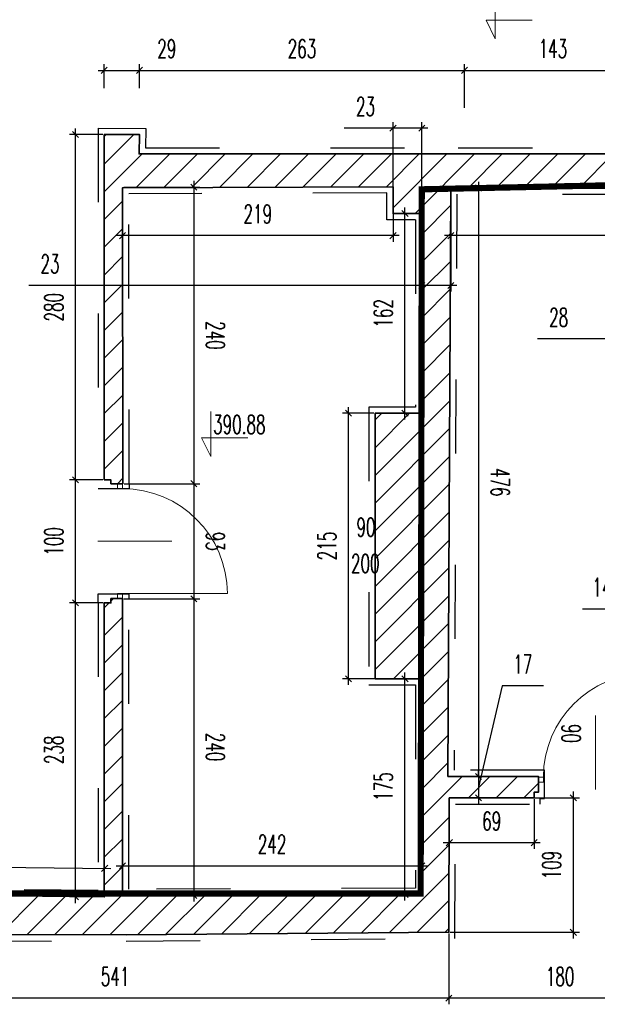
# Model space of a CAD drawing. Header units: millimetres. Extents: x 19887 to 192597, y -14203 to 39042.
# Tile 15 of 256: x 25060 to 25528, y -11198 to -10400. Entities that reach past the tile are written whole.
import ezdxf

# ---------------------------------------------------------------- set-up
doc = ezdxf.new("R2010")
doc.units = ezdxf.units.MM
doc.linetypes.add('ACAD_ISO03W100', pattern=[30, 12, -18])
doc.linetypes.add('DASHED2', pattern=[9.525, 6.35, -3.175])
doc.layers.get('Defpoints').update_dxf_attribs({"color": 4})
for name, color, linetype in [('A_DBA-RAMKI', 6, 'Continuous'), ('Sufit podwieszany', 252, 'Continuous'), ('Wymiarowanie', 3, 'Continuous'), ('Wypełnienie', 252, 'Continuous')]:
    doc.layers.add(name, color=color, linetype=linetype)
for name, color, linetype, lineweight in [('Basen_rzut_poziom_1_obrys', 252, 'Continuous', 35), ('Drzwi', 2, 'Continuous', 5), ('koty wysokościowe', 252, 'Continuous', 0), ('Schody', 252, 'Continuous', 5)]:
    doc.layers.add(name, color=color, linetype=linetype, lineweight=lineweight)
doc.styles.add('ROMANS', font='romans.shx', dxfattribs={"width": 0.6})
doc.styles.get("Standard").update_dxf_attribs({"font": 'arial.ttf'})
doc.dimstyles.new('000001FB70622F18', dxfattribs={"dimtxt": 20, "dimasz": 5, "dimexe": 5, "dimexo": 1, "dimgap": 20, "dimtad": 1, "dimtoh": 1, "dimdec": 0, "dimtxsty": 'Standard', "dimblk": 'OBLIQUE', "dimcen": 0, "dimdle": 5, "dimclrd": 252, "dimclre": 252, "dimclrt": 252, "dimadec": 0, "dimazin": 0, "dimtfac": 1, "dimtdec": 0, "dimtmove": 0, "dimatfit": 3, "dimldrblk": 'OBLIQUE', "dimfxl": 150, "dimfxlon": 1, "dimlwd": 25, "dimlwe": 25, "dimarcsym": 1})

# ---------------------------------------------------------------- blocks, each defined once
blk = doc.blocks.new('_Oblique')
at = {"color": 0, "linetype": 'ByBlock', "lineweight": -2}
blk.add_line((-0.5, -0.5), (0.5, 0.5), dxfattribs=at)
blk = doc.blocks.new('*D857')
at = {"layer": 'Defpoints', "color": 0}
for p in [(2891.48, -4664.49), (2919.56, -4665.07), (2891.48, -4785.97)]:
    blk.add_point(p, dxfattribs=at)
at = {"layer": 'Wymiarowanie', "color": 252, "linetype": 'Continuous', "lineweight": 25}
for p, q in [((2891.48, -4665.49), (2891.48, -4790.97)), ((2919.56, -4666.07), (2919.56, -4790.97)), ((2891.48, -4785.97), (2572.75, -4785.97)), ((2924.56, -4785.97), (2886.48, -4785.97))]:
    blk.add_line(p, q, dxfattribs=at)
at = {"layer": 'Wymiarowanie', "color": 252, "linetype": 'ByBlock', "lineweight": 25, "xscale": 5, "yscale": 5, "zscale": 5, "rotation": 180}
blk.add_blockref('_Oblique', (2891.48, -4785.97), dxfattribs=at)
at = {"layer": 'Wymiarowanie', "color": 252, "linetype": 'ByBlock', "lineweight": 25, "xscale": 5, "yscale": 5, "zscale": 5}
blk.add_blockref('_Oblique', (2919.56, -4785.97), dxfattribs=at)
at = {"layer": 'Wymiarowanie', "color": 252, "insert": (2590.03, -4768.47), "char_height": 15, "attachment_point": 5, "style": 'ROMANS'}
blk.add_mtext('28', dxfattribs=at)
blk = doc.blocks.new('*D856')
at = {"layer": 'Defpoints', "color": 0}
for p in [(2502.59, -4663.8), (2798.25, -4664.49), (2502.59, -4702.3)]:
    blk.add_point(p, dxfattribs=at)
at = {"layer": 'Wymiarowanie', "color": 252, "linetype": 'Continuous', "lineweight": 25}
for p, q in [((2502.59, -4664.8), (2502.59, -4707.3)), ((2798.25, -4665.49), (2798.25, -4707.3)), ((2803.25, -4702.3), (2497.59, -4702.3))]:
    blk.add_line(p, q, dxfattribs=at)
at = {"layer": 'Wymiarowanie', "color": 252, "linetype": 'ByBlock', "lineweight": 25, "xscale": 5, "yscale": 5, "zscale": 5, "rotation": 180}
blk.add_blockref('_Oblique', (2502.59, -4702.3), dxfattribs=at)
at = {"layer": 'Wymiarowanie', "color": 252, "linetype": 'ByBlock', "lineweight": 25, "xscale": 5, "yscale": 5, "zscale": 5}
blk.add_blockref('_Oblique', (2798.25, -4702.3), dxfattribs=at)
at = {"layer": 'Wymiarowanie', "color": 252, "insert": (2650.42, -4684.8), "char_height": 15, "attachment_point": 5, "style": 'ROMANS'}
blk.add_mtext('296', dxfattribs=at)
blk = doc.blocks.new('*D858')
at = {"layer": 'Defpoints', "color": 0}
for p in [(2502.59, -4663.8), (2479.1, -4684.4), (2479.1, -4742.62)]:
    blk.add_point(p, dxfattribs=at)
at = {"layer": 'Wymiarowanie', "color": 252, "linetype": 'Continuous', "lineweight": 25}
for p, q in [((2502.59, -4664.8), (2502.59, -4747.62)), ((2479.1, -4685.4), (2479.1, -4747.62)), ((2479.1, -4742.62), (2160.62, -4742.62)), ((2507.59, -4742.62), (2474.1, -4742.62))]:
    blk.add_line(p, q, dxfattribs=at)
at = {"layer": 'Wymiarowanie', "color": 252, "linetype": 'ByBlock', "lineweight": 25, "xscale": 5, "yscale": 5, "zscale": 5, "rotation": 180}
blk.add_blockref('_Oblique', (2479.1, -4742.62), dxfattribs=at)
at = {"layer": 'Wymiarowanie', "color": 252, "linetype": 'ByBlock', "lineweight": 25, "xscale": 5, "yscale": 5, "zscale": 5}
blk.add_blockref('_Oblique', (2502.59, -4742.62), dxfattribs=at)
at = {"layer": 'Wymiarowanie', "color": 252, "insert": (2177.91, -4725.12), "char_height": 15, "attachment_point": 5, "style": 'ROMANS'}
blk.add_mtext('23', dxfattribs=at)
blk = doc.blocks.new('*D854')
at = {"layer": 'Defpoints', "color": 0}
for p in [(2236.67, -4663.04), (2455.84, -4662.72), (2236.67, -4702.3)]:
    blk.add_point(p, dxfattribs=at)
at = {"layer": 'Wymiarowanie', "color": 252, "linetype": 'Continuous', "lineweight": 25}
for p, q in [((2236.67, -4664.04), (2236.67, -4707.3)), ((2455.84, -4663.72), (2455.84, -4707.3)), ((2460.84, -4702.3), (2231.67, -4702.3))]:
    blk.add_line(p, q, dxfattribs=at)
at = {"layer": 'Wymiarowanie', "color": 252, "linetype": 'ByBlock', "lineweight": 25, "xscale": 5, "yscale": 5, "zscale": 5, "rotation": 180}
blk.add_blockref('_Oblique', (2236.67, -4702.3), dxfattribs=at)
at = {"layer": 'Wymiarowanie', "color": 252, "linetype": 'ByBlock', "lineweight": 25, "xscale": 5, "yscale": 5, "zscale": 5}
blk.add_blockref('_Oblique', (2455.84, -4702.3), dxfattribs=at)
at = {"layer": 'Wymiarowanie', "color": 252, "insert": (2346.25, -4684.8), "char_height": 15, "attachment_point": 5, "style": 'ROMANS'}
blk.add_mtext('219', dxfattribs=at)
blk = doc.blocks.new('*D864')
at = {"layer": 'Defpoints', "color": 0}
for p in [(2455.84, -4615.32), (2455.84, -4684.4), (2479.1, -4684.4)]:
    blk.add_point(p, dxfattribs=at)
at = {"layer": 'Wymiarowanie', "color": 252, "linetype": 'Continuous', "lineweight": 25}
for p, q in [((2455.84, -4615.32), (2416.27, -4615.32)), ((2455.84, -4683.4), (2455.84, -4610.32)), ((2484.1, -4615.32), (2455.84, -4615.32)), ((2479.1, -4683.4), (2479.1, -4610.32))]:
    blk.add_line(p, q, dxfattribs=at)
at = {"layer": 'Wymiarowanie', "color": 252, "linetype": 'ByBlock', "lineweight": 25, "xscale": 5, "yscale": 5, "zscale": 5, "rotation": 180}
blk.add_blockref('_Oblique', (2455.84, -4615.32), dxfattribs=at)
at = {"layer": 'Wymiarowanie', "color": 252, "linetype": 'ByBlock', "lineweight": 25, "xscale": 5, "yscale": 5, "zscale": 5}
blk.add_blockref('_Oblique', (2479.1, -4615.32), dxfattribs=at)
at = {"layer": 'Wymiarowanie', "color": 252, "insert": (2433.56, -4597.82), "char_height": 15, "attachment_point": 5, "style": 'ROMANS'}
blk.add_mtext('23', dxfattribs=at)
blk = doc.blocks.new('*D863')
at = {"layer": 'Defpoints', "color": 0}
for p in [(2250.42, -4568.48), (2221.79, -4584.01), (2250.42, -4584.01)]:
    blk.add_point(p, dxfattribs=at)
at = {"layer": 'Wymiarowanie', "color": 252, "linetype": 'Continuous', "lineweight": 25}
for p, q in [((2221.79, -4583.01), (2221.79, -4563.48)), ((2250.42, -4583.01), (2250.42, -4563.48)), ((2216.79, -4568.48), (2250.42, -4568.48)), ((2250.42, -4568.48), (2289.56, -4568.48))]:
    blk.add_line(p, q, dxfattribs=at)
at = {"layer": 'Wymiarowanie', "color": 252, "linetype": 'ByBlock', "lineweight": 25, "xscale": 5, "yscale": 5, "zscale": 5, "rotation": 180}
blk.add_blockref('_Oblique', (2221.79, -4568.48), dxfattribs=at)
at = {"layer": 'Wymiarowanie', "color": 252, "linetype": 'ByBlock', "lineweight": 25, "xscale": 5, "yscale": 5, "zscale": 5}
blk.add_blockref('_Oblique', (2250.42, -4568.48), dxfattribs=at)
at = {"layer": 'Wymiarowanie', "color": 252, "insert": (2272.49, -4550.98), "char_height": 15, "attachment_point": 5, "style": 'ROMANS'}
blk.add_mtext('29', dxfattribs=at)
blk = doc.blocks.new('*D865')
at = {"layer": 'Defpoints', "color": 0}
for p in [(2513.7, -4568.48), (2250.42, -4584.01), (2513.7, -4599.7)]:
    blk.add_point(p, dxfattribs=at)
at = {"layer": 'Wymiarowanie', "color": 252, "linetype": 'Continuous', "lineweight": 25}
for p, q in [((2250.42, -4583.01), (2250.42, -4563.48)), ((2513.7, -4598.7), (2513.7, -4563.48)), ((2245.42, -4568.48), (2518.7, -4568.48))]:
    blk.add_line(p, q, dxfattribs=at)
at = {"layer": 'Wymiarowanie', "color": 252, "linetype": 'ByBlock', "lineweight": 25, "xscale": 5, "yscale": 5, "zscale": 5, "rotation": 180}
blk.add_blockref('_Oblique', (2250.42, -4568.48), dxfattribs=at)
at = {"layer": 'Wymiarowanie', "color": 252, "linetype": 'ByBlock', "lineweight": 25, "xscale": 5, "yscale": 5, "zscale": 5}
blk.add_blockref('_Oblique', (2513.7, -4568.48), dxfattribs=at)
at = {"layer": 'Wymiarowanie', "color": 252, "insert": (2382.06, -4550.98), "char_height": 15, "attachment_point": 5, "style": 'ROMANS'}
blk.add_mtext('263', dxfattribs=at)
blk = doc.blocks.new('*D866')
at = {"layer": 'Defpoints', "color": 0}
for p in [(2656.97, -4556.1), (2656.97, -4568.48), (2513.7, -4599.7)]:
    blk.add_point(p, dxfattribs=at)
at = {"layer": 'Wymiarowanie', "color": 252, "linetype": 'Continuous', "lineweight": 25}
for p, q in [((2656.97, -4557.1), (2656.97, -4573.48)), ((2513.7, -4598.7), (2513.7, -4563.48)), ((2508.7, -4568.48), (2661.97, -4568.48))]:
    blk.add_line(p, q, dxfattribs=at)
at = {"layer": 'Wymiarowanie', "color": 252, "linetype": 'ByBlock', "lineweight": 25, "xscale": 5, "yscale": 5, "zscale": 5, "rotation": 180}
blk.add_blockref('_Oblique', (2513.7, -4568.48), dxfattribs=at)
at = {"layer": 'Wymiarowanie', "color": 252, "linetype": 'ByBlock', "lineweight": 25, "xscale": 5, "yscale": 5, "zscale": 5}
blk.add_blockref('_Oblique', (2656.97, -4568.48), dxfattribs=at)
at = {"layer": 'Wymiarowanie', "color": 252, "insert": (2585.33, -4550.98), "char_height": 15, "attachment_point": 5, "style": 'ROMANS'}
blk.add_mtext('143', dxfattribs=at)
blk = doc.blocks.new('*D869')
at = {"layer": 'Defpoints', "color": 0}
for p in [(2502.59, -4663.8), (2500.22, -5140.2), (2525.08, -5140.2)]:
    blk.add_point(p, dxfattribs=at)
at = {"layer": 'Wymiarowanie', "color": 252, "linetype": 'Continuous', "lineweight": 25}
for p, q in [((2525.08, -4658.8), (2525.08, -5145.2)), ((2503.59, -4663.8), (2530.08, -4663.8)), ((2501.22, -5140.2), (2530.08, -5140.2))]:
    blk.add_line(p, q, dxfattribs=at)
at = {"layer": 'Wymiarowanie', "color": 252, "linetype": 'ByBlock', "lineweight": 25, "xscale": 5, "yscale": 5, "zscale": 5}
for p, rotation in [((2525.08, -4663.8), 90), ((2525.08, -5140.2), 270)]:
    blk.add_blockref('_Oblique', p, dxfattribs=dict(at, rotation=rotation))
at = {"layer": 'Wymiarowanie', "color": 252, "insert": (2542.58, -4902), "char_height": 15, "attachment_point": 5, "rotation": 270, "style": 'ROMANS'}
blk.add_mtext('476', dxfattribs=at)
blk = doc.blocks.new('*D870')
at = {"layer": 'Defpoints', "color": 0}
for p in [(2500.22, -5140.2), (2501.43, -5157.51), (2525.08, -5157.51)]:
    blk.add_point(p, dxfattribs=at)
at = {"layer": 'Wymiarowanie', "color": 252, "linetype": 'Continuous', "lineweight": 25}
for p, q in [((2544.35, -5066.81), (2525.08, -5148.85)), ((2577.64, -5066.81), (2544.35, -5066.81)), ((2501.22, -5140.2), (2530.08, -5140.2)), ((2525.08, -5135.2), (2525.08, -5162.51)), ((2525.08, -5140.2), (2525.08, -5135.2)), ((2502.43, -5157.51), (2530.08, -5157.51)), ((2525.08, -5157.51), (2525.08, -5162.51))]:
    blk.add_line(p, q, dxfattribs=at)
at = {"layer": 'Wymiarowanie', "color": 252, "linetype": 'ByBlock', "lineweight": 25, "xscale": 5, "yscale": 5, "zscale": 5}
for p, rotation in [((2525.08, -5140.2), 270), ((2525.08, -5157.51), 90)]:
    blk.add_blockref('_Oblique', p, dxfattribs=dict(at, rotation=rotation))
at = {"layer": 'Wymiarowanie', "color": 252, "insert": (2561, -5049.31), "char_height": 15, "attachment_point": 5, "style": 'ROMANS'}
blk.add_mtext('17', dxfattribs=at)
blk = doc.blocks.new('*D876')
at = {"layer": 'Defpoints', "color": 0}
for p in [(2236.67, -4663.04), (2237.02, -4903.17), (2294.38, -4903.17)]:
    blk.add_point(p, dxfattribs=at)
at = {"layer": 'Wymiarowanie', "color": 252, "linetype": 'Continuous', "lineweight": 25}
for p, q in [((2237.67, -4663.04), (2299.38, -4663.04)), ((2294.38, -4658.04), (2294.38, -4908.17)), ((2238.02, -4903.17), (2299.38, -4903.17))]:
    blk.add_line(p, q, dxfattribs=at)
at = {"layer": 'Wymiarowanie', "color": 252, "linetype": 'ByBlock', "lineweight": 25, "xscale": 5, "yscale": 5, "zscale": 5}
for p, rotation in [((2294.38, -4663.04), 90), ((2294.38, -4903.17), 270)]:
    blk.add_blockref('_Oblique', p, dxfattribs=dict(at, rotation=rotation))
at = {"layer": 'Wymiarowanie', "color": 252, "insert": (2311.88, -4783.1), "char_height": 15, "attachment_point": 5, "rotation": 270, "style": 'ROMANS'}
blk.add_mtext('240', dxfattribs=at)
blk = doc.blocks.new('*D872')
at = {"layer": 'Defpoints', "color": 0}
for p in [(2237.02, -4903.17), (2236.62, -4996.42), (2294.38, -4996.42)]:
    blk.add_point(p, dxfattribs=at)
at = {"layer": 'Wymiarowanie', "color": 252, "linetype": 'Continuous', "lineweight": 25}
for p, q in [((2294.38, -4898.17), (2294.38, -5001.42)), ((2238.02, -4903.17), (2299.38, -4903.17)), ((2237.62, -4996.42), (2299.38, -4996.42))]:
    blk.add_line(p, q, dxfattribs=at)
at = {"layer": 'Wymiarowanie', "color": 252, "linetype": 'ByBlock', "lineweight": 25, "xscale": 5, "yscale": 5, "zscale": 5}
for p, rotation in [((2294.38, -4903.17), 90), ((2294.38, -4996.42), 270)]:
    blk.add_blockref('_Oblique', p, dxfattribs=dict(at, rotation=rotation))
at = {"layer": 'Wymiarowanie', "color": 252, "insert": (2311.88, -4949.79), "char_height": 15, "attachment_point": 5, "rotation": 270, "style": 'ROMANS'}
blk.add_mtext('93', dxfattribs=at)
blk = doc.blocks.new('*D873')
at = {"layer": 'Defpoints', "color": 0}
for p in [(2236.62, -4996.42), (2236.62, -5236.44), (2294.38, -5236.44)]:
    blk.add_point(p, dxfattribs=at)
at = {"layer": 'Wymiarowanie', "color": 252, "linetype": 'Continuous', "lineweight": 25}
for p, q in [((2237.62, -4996.42), (2299.38, -4996.42)), ((2294.38, -4991.42), (2294.38, -5241.44)), ((2237.62, -5236.44), (2299.38, -5236.44))]:
    blk.add_line(p, q, dxfattribs=at)
at = {"layer": 'Wymiarowanie', "color": 252, "linetype": 'ByBlock', "lineweight": 25, "xscale": 5, "yscale": 5, "zscale": 5}
for p, rotation in [((2294.38, -4996.42), 90), ((2294.38, -5236.44), 270)]:
    blk.add_blockref('_Oblique', p, dxfattribs=dict(at, rotation=rotation))
at = {"layer": 'Wymiarowanie', "color": 252, "insert": (2311.88, -5116.43), "char_height": 15, "attachment_point": 5, "rotation": 270, "style": 'ROMANS'}
blk.add_mtext('240', dxfattribs=at)
blk = doc.blocks.new('*D874')
at = {"layer": 'Defpoints', "color": 0}
for p in [(2465.45, -5061.14), (2479.1, -5061.14), (2479.1, -5235.73)]:
    blk.add_point(p, dxfattribs=at)
at = {"layer": 'Wymiarowanie', "color": 252, "linetype": 'Continuous', "lineweight": 25}
for p, q in [((2478.1, -5061.14), (2460.45, -5061.14)), ((2465.45, -5240.73), (2465.45, -5056.14)), ((2478.1, -5235.73), (2460.45, -5235.73))]:
    blk.add_line(p, q, dxfattribs=at)
at = {"layer": 'Wymiarowanie', "color": 252, "linetype": 'ByBlock', "lineweight": 25, "xscale": 5, "yscale": 5, "zscale": 5}
for p, rotation in [((2465.45, -5061.14), 90), ((2465.45, -5235.73), 270)]:
    blk.add_blockref('_Oblique', p, dxfattribs=dict(at, rotation=rotation))
at = {"layer": 'Wymiarowanie', "color": 252, "insert": (2447.95, -5148.43), "char_height": 15, "attachment_point": 5, "rotation": 90, "style": 'ROMANS'}
blk.add_mtext('175', dxfattribs=at)
blk = doc.blocks.new('*D877')
at = {"layer": 'Defpoints', "color": 0}
for p in [(2419.78, -4846.08), (2441.21, -4846.08), (2479.1, -5061.14)]:
    blk.add_point(p, dxfattribs=at)
at = {"layer": 'Wymiarowanie', "color": 252, "linetype": 'Continuous', "lineweight": 25}
for p, q in [((2440.21, -4846.08), (2414.78, -4846.08)), ((2419.78, -5066.14), (2419.78, -4841.08)), ((2478.1, -5061.14), (2414.78, -5061.14))]:
    blk.add_line(p, q, dxfattribs=at)
at = {"layer": 'Wymiarowanie', "color": 252, "linetype": 'ByBlock', "lineweight": 25, "xscale": 5, "yscale": 5, "zscale": 5}
for p, rotation in [((2419.78, -4846.08), 90), ((2419.78, -5061.14), 270)]:
    blk.add_blockref('_Oblique', p, dxfattribs=dict(at, rotation=rotation))
at = {"layer": 'Wymiarowanie', "color": 252, "insert": (2402.28, -4953.61), "char_height": 15, "attachment_point": 5, "rotation": 90, "style": 'ROMANS'}
blk.add_mtext('215', dxfattribs=at)
blk = doc.blocks.new('*D875')
at = {"layer": 'Defpoints', "color": 0}
for p in [(2465.45, -4684.4), (2479.1, -4684.4), (2441.21, -4846.08)]:
    blk.add_point(p, dxfattribs=at)
at = {"layer": 'Wymiarowanie', "color": 252, "linetype": 'Continuous', "lineweight": 25}
for p, q in [((2465.45, -4851.08), (2465.45, -4679.4)), ((2478.1, -4684.4), (2460.45, -4684.4)), ((2442.21, -4846.08), (2470.45, -4846.08))]:
    blk.add_line(p, q, dxfattribs=at)
at = {"layer": 'Wymiarowanie', "color": 252, "linetype": 'ByBlock', "lineweight": 25, "xscale": 5, "yscale": 5, "zscale": 5}
for p, rotation in [((2465.45, -4684.4), 90), ((2465.45, -4846.08), 270)]:
    blk.add_blockref('_Oblique', p, dxfattribs=dict(at, rotation=rotation))
at = {"layer": 'Wymiarowanie', "color": 252, "insert": (2447.95, -4765.24), "char_height": 15, "attachment_point": 5, "rotation": 90, "style": 'ROMANS'}
blk.add_mtext('162', dxfattribs=at)
blk = doc.blocks.new('*D878')
at = {"layer": 'Defpoints', "color": 0}
for p in [(2479.1, -5212.58), (2236.62, -5236.44), (2479.1, -5236.44)]:
    blk.add_point(p, dxfattribs=at)
at = {"layer": 'Wymiarowanie', "color": 252, "linetype": 'Continuous', "lineweight": 25}
for p, q in [((2231.62, -5212.58), (2484.1, -5212.58)), ((2236.62, -5235.44), (2236.62, -5207.58)), ((2479.1, -5235.44), (2479.1, -5207.58))]:
    blk.add_line(p, q, dxfattribs=at)
at = {"layer": 'Wymiarowanie', "color": 252, "linetype": 'ByBlock', "lineweight": 25, "xscale": 5, "yscale": 5, "zscale": 5, "rotation": 180}
blk.add_blockref('_Oblique', (2236.62, -5212.58), dxfattribs=at)
at = {"layer": 'Wymiarowanie', "color": 252, "linetype": 'ByBlock', "lineweight": 25, "xscale": 5, "yscale": 5, "zscale": 5}
blk.add_blockref('_Oblique', (2479.1, -5212.58), dxfattribs=at)
at = {"layer": 'Wymiarowanie', "color": 252, "insert": (2357.86, -5195.08), "char_height": 15, "attachment_point": 5, "style": 'ROMANS'}
blk.add_mtext('242', dxfattribs=at)
blk = doc.blocks.new('*D879')
at = {"layer": 'Defpoints', "color": 0}
for p in [(2501.43, -5157.51), (2570.15, -5157.51), (2570.15, -5193.8)]:
    blk.add_point(p, dxfattribs=at)
at = {"layer": 'Wymiarowanie', "color": 252, "linetype": 'Continuous', "lineweight": 25}
for p, q in [((2501.43, -5158.51), (2501.43, -5198.8)), ((2570.15, -5158.51), (2570.15, -5198.8)), ((2496.43, -5193.8), (2575.15, -5193.8))]:
    blk.add_line(p, q, dxfattribs=at)
at = {"layer": 'Wymiarowanie', "color": 252, "linetype": 'ByBlock', "lineweight": 25, "xscale": 5, "yscale": 5, "zscale": 5, "rotation": 180}
blk.add_blockref('_Oblique', (2501.43, -5193.8), dxfattribs=at)
at = {"layer": 'Wymiarowanie', "color": 252, "linetype": 'ByBlock', "lineweight": 25, "xscale": 5, "yscale": 5, "zscale": 5}
blk.add_blockref('_Oblique', (2570.15, -5193.8), dxfattribs=at)
at = {"layer": 'Wymiarowanie', "color": 252, "insert": (2535.79, -5176.3), "char_height": 15, "attachment_point": 5, "style": 'ROMANS'}
blk.add_mtext('69', dxfattribs=at)
blk = doc.blocks.new('*D881')
at = {"layer": 'Defpoints', "color": 0}
for p in [(2653.58, -5016.63), (2681.38, -5016.63), (2681.34, -5158)]:
    blk.add_point(p, dxfattribs=at)
at = {"layer": 'Wymiarowanie', "color": 252, "linetype": 'Continuous', "lineweight": 25}
for p, q in [((2609.29, -5004.6), (2653.58, -5004.6)), ((2653.58, -5004.6), (2653.58, -5016.63)), ((2653.58, -5163), (2653.58, -5011.63)), ((2680.38, -5016.63), (2648.58, -5016.63)), ((2680.34, -5158), (2648.58, -5158))]:
    blk.add_line(p, q, dxfattribs=at)
at = {"layer": 'Wymiarowanie', "color": 252, "linetype": 'ByBlock', "lineweight": 25, "xscale": 5, "yscale": 5, "zscale": 5}
for p, rotation in [((2653.58, -5016.63), 90), ((2653.58, -5158), 270)]:
    blk.add_blockref('_Oblique', p, dxfattribs=dict(at, rotation=rotation))
at = {"layer": 'Wymiarowanie', "color": 252, "insert": (2628.94, -4987.1), "char_height": 15, "attachment_point": 5, "style": 'ROMANS'}
blk.add_mtext('141', dxfattribs=at)
blk = doc.blocks.new('*D895')
at = {"layer": 'Defpoints', "color": 0}
for p in [(2501.04, -5266.38), (2681.34, -5266.86), (2501.04, -5319.68)]:
    blk.add_point(p, dxfattribs=at)
at = {"layer": 'Wymiarowanie', "color": 252, "linetype": 'Continuous', "lineweight": 25}
for p, q in [((2501.04, -5267.38), (2501.04, -5324.68)), ((2681.34, -5267.86), (2681.34, -5324.68)), ((2686.34, -5319.68), (2496.04, -5319.68))]:
    blk.add_line(p, q, dxfattribs=at)
at = {"layer": 'Wymiarowanie', "color": 252, "linetype": 'ByBlock', "lineweight": 25, "xscale": 5, "yscale": 5, "zscale": 5, "rotation": 180}
blk.add_blockref('_Oblique', (2501.04, -5319.68), dxfattribs=at)
at = {"layer": 'Wymiarowanie', "color": 252, "linetype": 'ByBlock', "lineweight": 25, "xscale": 5, "yscale": 5, "zscale": 5}
blk.add_blockref('_Oblique', (2681.34, -5319.68), dxfattribs=at)
at = {"layer": 'Wymiarowanie', "color": 252, "insert": (2591.19, -5302.18), "char_height": 15, "attachment_point": 5, "style": 'ROMANS'}
blk.add_mtext('180', dxfattribs=at)
blk = doc.blocks.new('*D896')
at = {"layer": 'Defpoints', "color": 0}
for p in [(1960.23, -5268.28), (2501.04, -5266.38), (1960.23, -5319.68)]:
    blk.add_point(p, dxfattribs=at)
at = {"layer": 'Wymiarowanie', "color": 252, "linetype": 'Continuous', "lineweight": 25}
for p, q in [((1960.23, -5269.28), (1960.23, -5324.68)), ((2501.04, -5267.38), (2501.04, -5324.68)), ((2506.04, -5319.68), (1955.23, -5319.68))]:
    blk.add_line(p, q, dxfattribs=at)
at = {"layer": 'Wymiarowanie', "color": 252, "linetype": 'ByBlock', "lineweight": 25, "xscale": 5, "yscale": 5, "zscale": 5, "rotation": 180}
blk.add_blockref('_Oblique', (1960.23, -5319.68), dxfattribs=at)
at = {"layer": 'Wymiarowanie', "color": 252, "linetype": 'ByBlock', "lineweight": 25, "xscale": 5, "yscale": 5, "zscale": 5}
blk.add_blockref('_Oblique', (2501.04, -5319.68), dxfattribs=at)
at = {"layer": 'Wymiarowanie', "color": 252, "insert": (2230.64, -5302.18), "char_height": 15, "attachment_point": 5, "style": 'ROMANS'}
blk.add_mtext('541', dxfattribs=at)
blk = doc.blocks.new('*D903')
at = {"layer": 'Defpoints', "color": 0}
for p in [(2198.54, -4999.65), (2221.82, -4999.65), (2221.84, -5237.71)]:
    blk.add_point(p, dxfattribs=at)
at = {"layer": 'Wymiarowanie', "color": 252, "linetype": 'Continuous', "lineweight": 25}
for p, q in [((2198.54, -5242.71), (2198.54, -4994.65)), ((2220.82, -4999.65), (2193.54, -4999.65)), ((2220.84, -5237.71), (2193.54, -5237.71))]:
    blk.add_line(p, q, dxfattribs=at)
at = {"layer": 'Wymiarowanie', "color": 252, "linetype": 'ByBlock', "lineweight": 25, "xscale": 5, "yscale": 5, "zscale": 5}
for p, rotation in [((2198.54, -4999.65), 90), ((2198.54, -5237.71), 270)]:
    blk.add_blockref('_Oblique', p, dxfattribs=dict(at, rotation=rotation))
at = {"layer": 'Wymiarowanie', "color": 252, "insert": (2181.04, -5118.68), "char_height": 15, "attachment_point": 5, "rotation": 90, "style": 'ROMANS'}
blk.add_mtext('238', dxfattribs=at)
blk = doc.blocks.new('*D891')
at = {"layer": 'Defpoints', "color": 0}
for p in [(2198.54, -4900.09), (2221.81, -4900.09), (2221.82, -4999.65)]:
    blk.add_point(p, dxfattribs=at)
at = {"layer": 'Wymiarowanie', "color": 252, "linetype": 'Continuous', "lineweight": 25}
for p, q in [((2220.81, -4900.09), (2193.54, -4900.09)), ((2198.54, -5004.65), (2198.54, -4895.09)), ((2220.82, -4999.65), (2193.54, -4999.65))]:
    blk.add_line(p, q, dxfattribs=at)
at = {"layer": 'Wymiarowanie', "color": 252, "linetype": 'ByBlock', "lineweight": 25, "xscale": 5, "yscale": 5, "zscale": 5}
for p, rotation in [((2198.54, -4900.09), 90), ((2198.54, -4999.65), 270)]:
    blk.add_blockref('_Oblique', p, dxfattribs=dict(at, rotation=rotation))
at = {"layer": 'Wymiarowanie', "color": 252, "insert": (2181.04, -4949.87), "char_height": 15, "attachment_point": 5, "rotation": 90, "style": 'ROMANS'}
blk.add_mtext('100', dxfattribs=at)
blk = doc.blocks.new('*D906')
at = {"layer": 'Defpoints', "color": 0}
for p in [(2198.54, -4620.46), (2221.79, -4620.46), (2221.81, -4900.09)]:
    blk.add_point(p, dxfattribs=at)
at = {"layer": 'Wymiarowanie', "color": 252, "linetype": 'Continuous', "lineweight": 25}
for p, q in [((2198.54, -4905.09), (2198.54, -4615.46)), ((2220.79, -4620.46), (2193.54, -4620.46)), ((2220.81, -4900.09), (2193.54, -4900.09))]:
    blk.add_line(p, q, dxfattribs=at)
at = {"layer": 'Wymiarowanie', "color": 252, "linetype": 'ByBlock', "lineweight": 25, "xscale": 5, "yscale": 5, "zscale": 5}
for p, rotation in [((2198.54, -4620.46), 90), ((2198.54, -4900.09), 270)]:
    blk.add_blockref('_Oblique', p, dxfattribs=dict(at, rotation=rotation))
at = {"layer": 'Wymiarowanie', "color": 252, "insert": (2181.04, -4760.28), "char_height": 15, "attachment_point": 5, "rotation": 90, "style": 'ROMANS'}
blk.add_mtext('280', dxfattribs=at)
blk = doc.blocks.new('*D916')
at = {"layer": 'Defpoints', "color": 0}
for p in [(2222.09, -5214.62), (1946.44, -5234.73), (2221.84, -5237.71)]:
    blk.add_point(p, dxfattribs=at)
at = {"layer": 'Wymiarowanie', "color": 252, "linetype": 'Continuous', "lineweight": 25}
for p, q in [((1941.69, -5211.59), (2227.09, -5214.67)), ((1946.45, -5233.73), (1946.74, -5206.64)), ((2221.85, -5236.71), (2222.14, -5209.62))]:
    blk.add_line(p, q, dxfattribs=at)
at = {"layer": 'Wymiarowanie', "color": 252, "linetype": 'ByBlock', "lineweight": 25, "xscale": 5, "yscale": 5, "zscale": 5}
for p, rotation in [((1946.68, -5211.64), 179.3809327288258), ((2222.09, -5214.62), 359.3809327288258)]:
    blk.add_blockref('_Oblique', p, dxfattribs=dict(at, rotation=rotation))
at = {"layer": 'Wymiarowanie', "color": 252, "insert": (2084.57, -5195.63), "char_height": 15, "attachment_point": 5, "rotation": 359.38093, "style": 'ROMANS'}
blk.add_mtext('275', dxfattribs=at)
blk = doc.blocks.new('*D1020')
at = {"layer": 'Defpoints', "color": 0}
for p in [(2501.43, -5157.51), (2501.04, -5266.38), (2601.86, -5266.38)]:
    blk.add_point(p, dxfattribs=at)
at = {"layer": 'Schody', "color": 252, "linetype": 'Continuous', "lineweight": 25}
for p, q in [((2502.43, -5157.51), (2606.86, -5157.51)), ((2601.86, -5152.51), (2601.86, -5271.38)), ((2502.04, -5266.38), (2606.86, -5266.38))]:
    blk.add_line(p, q, dxfattribs=at)
at = {"layer": 'Schody', "color": 252, "linetype": 'ByBlock', "lineweight": 25, "xscale": 5, "yscale": 5, "zscale": 5}
for p, rotation in [((2601.86, -5157.51), 90), ((2601.86, -5266.38), 270)]:
    blk.add_blockref('_Oblique', p, dxfattribs=dict(at, rotation=rotation))
at = {"layer": 'Schody', "color": 252, "insert": (2584.36, -5211.94), "char_height": 15, "attachment_point": 5, "rotation": 90, "style": 'ROMANS'}
blk.add_mtext('109', dxfattribs=at)
blk = doc.blocks.new('G$CF5E15B28')
at = {"layer": 'Wypełnienie'}
h = blk.add_hatch(dxfattribs=at)
h.set_pattern_fill('ANSI31', color=253, scale=5, angle=90)
h.set_pattern_definition([(45, (3252.028, -2175.285), (-11.22532, 11.22532), [])])
h.paths.add_polyline_path([(2502.59, -4663.8), (2798.25, -4664.49), (2798.25, -4636.43), (2656.97, -4636.43), (2656.97, -4636.15), (2513.7, -4636.15), (2513.7, -4636.15), (2250, -4636.15), (2250.42, -4620.46), (2221.79, -4620.46), (2221.81, -4900.09), (2227.22, -4900.09), (2227.22, -4903.17), (2237.02, -4903.17), (2236.67, -4663.48), (2455.84, -4662.72), (2455.92, -4684.4), (2479.1, -4684.4), (2479.1, -4846.08), (2441.21, -4846.08), (2441.21, -5061.14), (2479.1, -5061.14), (2479.1, -5235.73), (2236.62, -5236.44), (2236.62, -4996.12), (2227.28, -4996.12), (2227.28, -4999.65), (2221.82, -4999.65), (2221.84, -5237.71), (1946.44, -5234.73), (1906.64, -5192.31), (1906.64, -5161.03), (1878.52, -5161.03), (1878.52, -5207.42), (1899.21, -5225.45), (1915.13, -5244.28), (1899.75, -5254.88), (1914.6, -5276.36), (1931.84, -5263.1), (1960.23, -5268.28), (2239.47, -5268.5), (2501.04, -5266.38), (2501.43, -5157.51), (2570.15, -5157.51), (2570.15, -5152.93), (2573.66, -5152.93), (2573.66, -5140.2), (2500.22, -5140.2)])
at = {"layer": 'Basen_rzut_poziom_1_obrys', "color": 253, "elevation": 0}
for points in [[(2221.79, -4620.46), (2250.42, -4620.46), (2250, -4636.15), (2513.7, -4636.15), (2513.7, -4636.15), (2656.97, -4636.15), (2656.97, -4636.43), (2798.25, -4636.43), (2798.25, -4664.49), (2502.59, -4663.8), (2500.22, -5140.2)], [(2221.79, -4620.46), (2221.81, -4900.09)], [(2479.1, -4684.4), (2455.84, -4684.4), (2455.84, -4662.72), (2236.67, -4663.48), (2236.67, -4664.94)], [(2237.02, -4903.17), (2236.67, -4664.94)], [(2479.1, -4684.4), (2479.1, -4846.08), (2441.21, -4846.08), (2441.21, -5061.14), (2479.1, -5061.14), (2479.1, -5235.73), (2236.62, -5236.44), (2236.62, -4996.42)], [(2237.02, -4903.17), (2227.22, -4903.17), (2227.22, -4900.09), (2221.81, -4900.09)], [(2221.82, -4999.65), (2227.28, -4999.65), (2227.28, -4996.12), (2236.62, -4996.12), (2236.62, -4996.42)], [(2221.82, -4999.65), (2221.84, -5237.71), (1946.44, -5234.73), (1906.64, -5192.31), (1906.64, -5161.03), (1878.52, -5161.03), (1878.52, -5207.42), (1899.21, -5225.45), (1915.13, -5244.28), (1899.75, -5254.88), (1914.6, -5276.36), (1931.84, -5263.1)], [(1960.23, -5268.28), (2239.47, -5268.5), (2501.04, -5266.38), (2501.43, -5157.51), (2570.15, -5157.51), (2570.15, -5152.93), (2573.66, -5152.93), (2573.66, -5140.2), (2500.22, -5140.2)]]:
    blk.add_lwpolyline(points, dxfattribs=at)
at = {"layer": 'Drzwi', "color": 253, "elevation": 0}
for points in [[(2236.62, -4903.17), (2232.62, -4903.17), (2232.62, -4907.17), (2236.62, -4907.17)], [(2236.62, -4992.12), (2232.62, -4992.12), (2232.62, -4996.12), (2236.62, -4996.12)], [(2577.66, -5140.85), (2573.66, -5140.85), (2573.66, -5144.85), (2577.66, -5144.85)]]:
    blk.add_lwpolyline(points, close=True, dxfattribs=at)
for points in [[(2236.62, -4949.64), (2216.62, -4949.64)], [(2236.62, -4949.64), (2276.62, -4949.64)], [(2321.57, -4992.12), (2236.62, -4992.12)], [(2619.77, -5130.85), (2619.77, -5090.85)], [(2619.77, -5130.85), (2619.77, -5150.85)]]:
    blk.add_lwpolyline(points, dxfattribs=at)
at = {"layer": 'Drzwi', "color": 253}
for centre, radius, start, end in [((2236.62, -4992.12, 0), 84.95, 0, 90), ((2661.87, -5140.85, 0), 84.21, 90, 180)]:
    blk.add_arc(centre, radius, start, end, dxfattribs=at)
at = {"layer": 'koty wysokościowe', "color": 253, "elevation": 0}
for points in [[(2538.69, -4506.65), (2538.69, -4542.88)], [(2531.19, -4527.88), (2538.69, -4527.88)], [(2538.69, -4542.88), (2531.19, -4527.88)], [(2538.69, -4527.88), (2568.69, -4527.88)], [(2308.17, -4844.83), (2308.17, -4881.06)], [(2300.67, -4866.06), (2308.17, -4866.06)], [(2308.17, -4881.06), (2300.67, -4866.06)], [(2308.17, -4866.06), (2338.17, -4866.06)]]:
    blk.add_lwpolyline(points, dxfattribs=at)
at = {"layer": 'Sufit podwieszany', "color": 253, "linetype": 'ACAD_ISO03W100', "ltscale": 5, "elevation": 0}
for points in [[(2216.79, -4615.34), (2255.56, -4615.46), (2255.14, -4631.15), (2508.7, -4631.15), (2508.7, -4631.15), (2661.97, -4631.15), (2661.97, -4631.43), (2803.25, -4631.43), (2803.25, -4669.5), (2507.56, -4668.81), (2505.24, -5135.2)], [(2216.79, -4615.34), (2216.82, -4907.34)], [(2474.1, -4689.4), (2450.84, -4689.4), (2450.84, -4667.73), (2241.67, -4668.46)], [(2242.02, -4903.16), (2241.67, -4668.46)], [(2474.1, -4689.4), (2474.1, -4841.08), (2436.21, -4841.08), (2436.21, -5066.14), (2474.1, -5066.14), (2474.1, -5230.74), (2241.62, -5231.42), (2241.62, -4996.42)], [(2242.02, -4903.16), (2242.03, -4907.34), (2216.81, -4907.34)], [(2216.82, -4999.65), (2216.82, -4992.41), (2241.62, -4992.41), (2241.62, -4996.42)], [(2216.82, -4999.65), (2216.84, -5232.65), (1948.62, -5229.75), (1911.64, -5190.33), (1911.64, -5156.03), (1873.52, -5156.03), (1873.52, -5209.7), (1895.64, -5228.97), (1907.75, -5243.29), (1892.78, -5253.61), (1907.57, -5274.98), (1907.57, -5274.98)], [(1969.18, -5273.28), (2239.49, -5273.5), (2506.02, -5271.34), (2506.42, -5162.51), (2575.15, -5162.51), (2575.15, -5157.93), (2578.66, -5157.93), (2578.66, -5135.2), (2505.24, -5135.2)]]:
    blk.add_lwpolyline(points, dxfattribs=at)
at = {"layer": 'Drzwi', "color": 253, "char_height": 15, "width": 190.2964, "attachment_point": 3, "style": 'ROMANS'}
for s, insert in [('90', (2441.61, -4930.83, 0)), ('200', (2444.88, -4960.21, 0))]:
    blk.add_mtext(s, dxfattribs=dict(at, insert=insert))
at = {"layer": 'Drzwi', "color": 253, "insert": (2592.72, -5097.67, 0), "char_height": 15, "width": 190.2964, "attachment_point": 7, "rotation": 270, "style": 'ROMANS'}
blk.add_mtext('90', dxfattribs=at)
at = {"layer": 'koty wysokościowe', "color": 253, "insert": (2310.06, -4847.73, 0), "char_height": 15, "width": 21553.2844, "attachment_point": 1, "style": 'ROMANS'}
blk.add_mtext('390.88', dxfattribs=at)
at = {"layer": 'Schody', "color": 253}
dim = blk.add_linear_dim(base=(2601.86, -5266.38, 0), p1=(2501.43, -5157.51, 0), p2=(2501.04, -5266.38, 0), angle=90, dimstyle='000001FB70622F18', override={"dimtxt": 15, "dimgap": 10, "dimtxsty": 'ROMANS'}, dxfattribs=at)
dim.commit()
dim.dimension.update_dxf_attribs({"geometry": '*D1020', "text_midpoint": (2584.36, -5211.94, 0)})
at = {"layer": 'Wymiarowanie', "color": 253}
for base, p1, p2, angle, override, picture, middle in [((2250.42, -4568.48, 0), (2221.79, -4584.01, 0), (2250.42, -4584.01, 0), 0, {"dimtxt": 15, "dimgap": 10, "dimtxsty": 'ROMANS'}, '*D863', (2272.49, -4550.98, 0)), ((2513.7, -4568.48, 0), (2250.42, -4584.01, 0), (2513.7, -4599.7, 0), 0, {"dimtxt": 15, "dimgap": 10, "dimtxsty": 'ROMANS', "dimtmove": 1}, '*D865', (2382.06, -4550.98, 0)), ((2656.97, -4568.48, 0), (2513.7, -4599.7, 0), (2656.97, -4556.1, 0), 0, {"dimtxt": 15, "dimgap": 10, "dimtxsty": 'ROMANS', "dimtmove": 1}, '*D866', (2585.33, -4550.98, 0)), ((2455.84, -4615.32, 0), (2479.1, -4684.4, 0), (2455.84, -4684.4, 0), 0, {"dimtxt": 15, "dimgap": 10, "dimtxsty": 'ROMANS'}, '*D864', (2433.56, -4597.82, 0)), ((2198.54, -4620.46, 0), (2221.81, -4900.09, 0), (2221.79, -4620.46, 0), 90, {"dimtxt": 15, "dimgap": 10, "dimtxsty": 'ROMANS', "dimtmove": 1}, '*D906', (2181.04, -4760.28, 0)), ((2236.67, -4702.3, 0), (2455.84, -4662.72, 0), (2236.67, -4663.04, 0), 0, {"dimtxt": 15, "dimgap": 10, "dimtxsty": 'ROMANS'}, '*D854', (2346.25, -4684.8, 0)), ((2294.38, -4903.17, 0), (2236.67, -4663.04, 0), (2237.02, -4903.17, 0), 90, {"dimtxt": 15, "dimgap": 10, "dimtad": 2, "dimtxsty": 'ROMANS'}, '*D876', (2311.88, -4783.1, 0)), ((2525.08, -5140.2, 0), (2502.59, -4663.8, 0), (2500.22, -5140.2, 0), 90, {"dimtxt": 15, "dimgap": 10, "dimtad": 2, "dimtxsty": 'ROMANS'}, '*D869', (2542.58, -4902, 0)), ((2502.59, -4702.3, 0), (2798.25, -4664.49, 0), (2502.59, -4663.8, 0), 0, {"dimtxt": 15, "dimgap": 10, "dimtxsty": 'ROMANS'}, '*D856', (2650.42, -4684.8, 0)), ((2465.45, -4684.4, 0), (2441.21, -4846.08, 0), (2479.1, -4684.4, 0), 90, {"dimtxt": 15, "dimgap": 10, "dimtxsty": 'ROMANS', "dimtmove": 1}, '*D875', (2447.95, -4765.24, 0)), ((2419.78, -4846.08, 0), (2479.1, -5061.14, 0), (2441.21, -4846.08, 0), 90, {"dimtxt": 15, "dimgap": 10, "dimtxsty": 'ROMANS', "dimtmove": 1}, '*D877', (2402.28, -4953.61, 0)), ((2198.54, -4900.09, 0), (2221.82, -4999.65, 0), (2221.81, -4900.09, 0), 90, {"dimtxt": 15, "dimgap": 10, "dimtxsty": 'ROMANS', "dimtmove": 1}, '*D891', (2181.04, -4949.87, 0)), ((2294.38, -4996.42, 0), (2237.02, -4903.17, 0), (2236.62, -4996.42, 0), 90, {"dimtxt": 15, "dimgap": 10, "dimtad": 2, "dimtxsty": 'ROMANS', "dimtmove": 1}, '*D872', (2311.88, -4949.79, 0)), ((2198.54, -4999.65, 0), (2221.84, -5237.71, 0), (2221.82, -4999.65, 0), 90, {"dimtxt": 15, "dimgap": 10, "dimtxsty": 'ROMANS'}, '*D903', (2181.04, -5118.68, 0)), ((2294.38, -5236.44, 0), (2236.62, -4996.42, 0), (2236.62, -5236.44, 0), 90, {"dimtxt": 15, "dimgap": 10, "dimtad": 2, "dimtxsty": 'ROMANS', "dimtmove": 1}, '*D873', (2311.88, -5116.43, 0)), ((2465.45, -5061.14, 0), (2479.1, -5235.73, 0), (2479.1, -5061.14, 0), 90, {"dimtxt": 15, "dimgap": 10, "dimtxsty": 'ROMANS'}, '*D874', (2447.95, -5148.43, 0)), ((2570.15, -5193.8, 0), (2501.43, -5157.51, 0), (2570.15, -5157.51, 0), 0, {"dimtxt": 15, "dimgap": 10, "dimtxsty": 'ROMANS'}, '*D879', (2535.79, -5176.3, 0)), ((2479.1, -5212.58, 0), (2236.62, -5236.44, 0), (2479.1, -5236.44, 0), 0, {"dimtxt": 15, "dimgap": 10, "dimtxsty": 'ROMANS'}, '*D878', (2357.86, -5195.08, 0)), ((1960.23, -5319.68, 0), (2501.04, -5266.38, 0), (1960.23, -5268.28, 0), 0, {"dimtxt": 15, "dimgap": 10, "dimtxsty": 'ROMANS', "dimtmove": 1}, '*D896', (2230.64, -5302.18, 0)), ((2501.04, -5319.68, 0), (2681.34, -5266.86, 0), (2501.04, -5266.38, 0), 0, {"dimtxt": 15, "dimgap": 10, "dimtxsty": 'ROMANS', "dimtmove": 1}, '*D895', (2591.19, -5302.18, 0))]:
    dim = blk.add_linear_dim(base=base, p1=p1, p2=p2, angle=angle, dimstyle='000001FB70622F18', override=override, dxfattribs=at)
    dim.commit()
    dim.dimension.update_dxf_attribs({"geometry": picture, "text_midpoint": middle})
for base, p1, p2, angle, override, picture, middle in [((2479.1, -4742.62, 0), (2502.59, -4663.8, 0), (2479.1, -4684.4, 0), 0, {"dimtxt": 15, "dimgap": 10, "dimtxsty": 'ROMANS'}, '*D858', (2177.91, -4742.62, 0)), ((2891.48, -4785.97, 0), (2919.56, -4665.07, 0), (2891.48, -4664.49, 0), 0, {"dimtxt": 15, "dimgap": 10, "dimtxsty": 'ROMANS'}, '*D857', (2590.03, -4785.97, 0)), ((2653.58, -5016.63, 0), (2681.34, -5158, 0), (2681.38, -5016.63, 0), 90, {"dimtxt": 15, "dimgap": 10, "dimtxsty": 'ROMANS', "dimtmove": 1}, '*D881', (2639.03, -5004.6, 0)), ((2525.08, -5157.51, 0), (2500.22, -5140.2, 0), (2501.43, -5157.51, 0), 90, {"dimtxt": 15, "dimgap": 10, "dimtxsty": 'ROMANS', "dimtmove": 1}, '*D870', (2554.35, -5066.81, 0))]:
    dim = blk.add_linear_dim(base=base, p1=p1, p2=p2, angle=angle, dimstyle='000001FB70622F18', override=override, dxfattribs=at)
    dim.commit()
    dim.dimension.update_dxf_attribs({"geometry": picture, "text_midpoint": middle, "dimtype": 160})
dim = blk.add_aligned_dim(p1=(1946.44, -5234.73, 0), p2=(2221.84, -5237.71, 0), distance=23.09, dimstyle='000001FB70622F18', override={"dimtxt": 15, "dimgap": 10, "dimtxsty": 'ROMANS'}, dxfattribs=at)
dim.commit()
dim.dimension.update_dxf_attribs({"geometry": '*D916', "text_midpoint": (2084.57, -5195.63, 0)})

msp = doc.modelspace()

# ---------------------------------------------------------------- linework, layer by layer
at = {"layer": 'A_DBA-RAMKI', "color": 210, "linetype": 'DASHED2', "ltscale": 10, "const_width": 5, "elevation": 0}
msp.add_lwpolyline([(26883.24, -10273.42), (26630.26, -10272.18), (26626.13, -10511.13), (25385.91, -10537.66), (25385.04, -11107.83), (24854.04, -11107.83), (24813.03, -11063.43), (24813.46, -11033.88), (24785.03, -11033.12), (24785.03, -10874.83), (24706.04, -10874.83), (24625.41, -10787.54), (24625.36, -10297.06), (25356.36, -10302.21), (25362.47, -9920.07), (25362.47, -9920.07), (25362.47, -9920.07), (25262.97, -9920.02), (25262.97, -9666.62), (22717.43, -9664.1)], dxfattribs=at)

# ---------------------------------------------------------------- block references
msp.add_blockref('G$CF5E15B28', (22906.81, -5872.86, 0))

doc.saveas('drawing.dxf')
